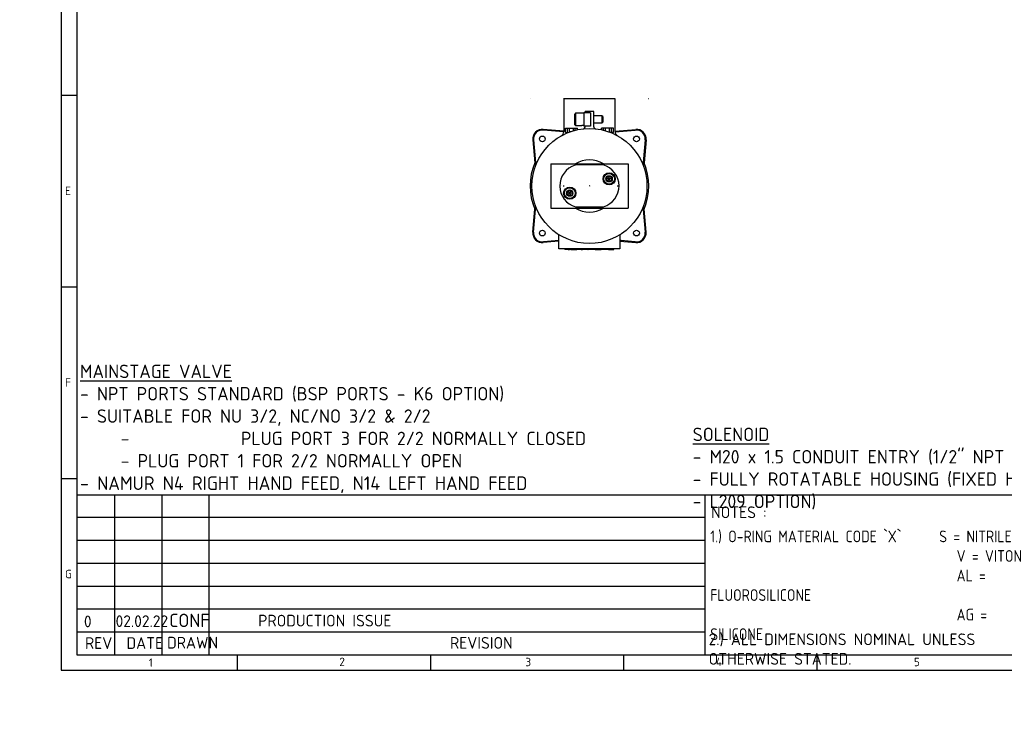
# Model space of a CAD drawing. Header units: millimetres. Extents: x 0 to 578, y 0 to 412.
# Tile 1 of 5: x 0 to 294, y 0 to 206. Entities that reach past the tile are written whole.
import ezdxf
from ezdxf import colors
from ezdxf.entities.mleader import LeaderData, LeaderLine
from ezdxf.math import Vec2, Vec3

# ---------------------------------------------------------------- set-up
doc = ezdxf.new("R2010")
doc.units = ezdxf.units.MM
for name, color, linetype in [('01', 7, 'Continuous'), ('77X', 7, 'Continuous'), ('Default', 7, 'Continuous'), ('dimensions', 7, 'Continuous'), ('drawing_sheet', 7, 'Continuous'), ('FP06P-S1-04', 7, 'Continuous'), ('title_block_text', 7, 'Continuous')]:
    doc.layers.add(name, color=color, linetype=linetype)

# ---------------------------------------------------------------- blocks, each defined once
blk = doc.blocks.new('SE4')
at = {"layer": '77X', "color": 7, "linetype": 'Continuous'}
for p, q in [((152.34, 182.5), (152.29, 182.5)), ((162.33, 182.5), (162.25, 182.5)), ((165.79, 182.5), (162.33, 182.5)), ((162.33, 182.5), (162.33, 172.78)), ((165.89, 182.5), (165.79, 182.5)), ((177.67, 182.5), (165.89, 182.5)), ((170, 182.5), (170, 182.52)), ((177.67, 172.78), (177.67, 182.5)), ((187.71, 182.5), (187.66, 182.5)), ((165.84, 178.18), (165.63, 177.97)), ((165.63, 174.75), (165.63, 177.97)), ((165.84, 178.18), (165.84, 174.54)), ((168.34, 178.18), (165.84, 178.18)), ((168.7, 178.36), (168.34, 178.36)), ((168.34, 178.36), (168.34, 174.36)), ((168.7, 178.36), (168.7, 178.7)), ((171.3, 178.7), (168.7, 178.7)), ((170.31, 178.36), (168.7, 178.36)), ((170.31, 178.36), (170.31, 174.36)), ((171.3, 174.13), (171.3, 178.7)), ((173.73, 177.4), (171.3, 177.4)), ((173.73, 177.4), (173.73, 175.32)), ((173.95, 177.18), (173.73, 177.4)), ((173.95, 177.18), (173.95, 175.54)), ((162.33, 172.85), (156.2, 173.38)), ((162.82, 172.46), (162.82, 173.76)), ((162.82, 173.76), (163.46, 173.76)), ((163.46, 172.46), (163.46, 173.76)), ((163.46, 173.76), (164.04, 173.76)), ((164.04, 172.72), (164.04, 173.76)), ((164.04, 173.76), (165.21, 173.76)), ((165.21, 172.97), (165.21, 173.76)), ((165.21, 173.76), (165.79, 173.76)), ((165.63, 174.75), (165.84, 174.54)), ((165.79, 173.13), (165.79, 173.76)), ((165.79, 173.76), (166.43, 173.76)), ((165.84, 174.54), (167.71, 174.54)), ((166.43, 173.28), (166.43, 173.76)), ((167.71, 174.54), (167.71, 174.54)), ((168.34, 174.54), (167.71, 174.54)), ((168.7, 174.36), (168.34, 174.36)), ((168.7, 174.13), (168.7, 174.36)), ((170.31, 174.36), (168.7, 174.36)), ((168.7, 174.08), (168.7, 174.13)), ((171.3, 175.32), (173.73, 175.32)), ((171.3, 174.13), (171.3, 174.08)), ((174.21, 173.76), (173.57, 173.76)), ((173.57, 173.28), (173.57, 173.76)), ((173.73, 175.32), (173.95, 175.54)), ((174.79, 173.76), (174.21, 173.76)), ((174.21, 173.13), (174.21, 173.76)), ((175.96, 173.76), (174.79, 173.76)), ((174.79, 172.97), (174.79, 173.76)), ((176.54, 173.76), (175.96, 173.76)), ((175.96, 172.59), (175.96, 173.76)), ((177.18, 173.76), (176.54, 173.76)), ((176.54, 172.46), (176.54, 173.76)), ((177.18, 172.46), (177.18, 173.76)), ((177.67, 172.85), (183.8, 173.38)), ((162.31, 172.62), (156.34, 173.14)), ((162.82, 172.46), (163.46, 172.46)), ((163.46, 172.46), (163.7, 172.46)), ((164.04, 172.72), (164.41, 172.72)), ((176.54, 172.46), (176.3, 172.46)), ((177.18, 172.46), (176.54, 172.46)), ((177.69, 172.62), (183.66, 173.14)), ((153.1, 170.28), (153.71, 163.38)), ((153.33, 170.3), (153.92, 163.54)), ((186.67, 170.3), (186.08, 163.54)), ((186.9, 170.28), (186.29, 163.38)), ((153.99, 162.7), (153.92, 163.54)), ((186.08, 163.54), (186.01, 162.7)), ((153.92, 149.44), (153.99, 150.28)), ((186.01, 150.28), (186.08, 149.44)), ((153.1, 142.69), (153.71, 149.6)), ((153.33, 142.67), (153.92, 149.44)), ((186.08, 149.44), (186.67, 142.67)), ((186.9, 142.69), (186.29, 149.6)), ((160.9, 141.48), (160.9, 141.72)), ((160.9, 137.76), (160.9, 141.48)), ((179.1, 141.72), (179.1, 141.48)), ((179.1, 141.48), (179.1, 137.76)), ((160.9, 140), (156.2, 139.59)), ((160.9, 140.23), (156.34, 139.84)), ((179.49, 140.2), (179.1, 140.23)), ((179.1, 140), (183.8, 139.59)), ((183.66, 139.84), (179.49, 140.2)), ((179.1, 137.76), (160.9, 137.76)), ((162.63, 137.76), (162.63, 137.5)), ((163.67, 137.5), (162.63, 137.5)), ((163.67, 137.5), (164.1, 137.5)), ((164.1, 137.5), (164.1, 137.76)), ((164.47, 137.5), (164.1, 137.5)), ((164.47, 137.5), (164.82, 137.5)), ((164.82, 137.5), (164.82, 137.76)), ((164.82, 137.5), (165.28, 137.5)), ((165.28, 137.5), (165.28, 137.76)), ((165.28, 137.5), (166.22, 137.5)), ((166.22, 137.5), (166.22, 137.76)), ((167.55, 137.5), (166.22, 137.5)), ((167.55, 137.5), (167.55, 137.76)), ((167.55, 137.5), (167.64, 137.5)), ((167.64, 137.5), (167.64, 137.76)), ((167.64, 137.5), (167.88, 137.5)), ((167.88, 137.76), (167.88, 137.5)), ((167.88, 137.5), (167.97, 137.5)), ((167.97, 137.5), (167.97, 137.76)), ((169.49, 137.5), (167.97, 137.5)), ((169.49, 137.5), (169.49, 137.76)), ((169.53, 137.5), (169.49, 137.5)), ((169.53, 137.5), (169.53, 137.76)), ((169.53, 137.5), (169.63, 137.5)), ((169.63, 137.5), (169.63, 137.76)), ((170.41, 137.5), (169.63, 137.5)), ((170, 137.74), (170, 137.79)), ((170.41, 137.5), (170.41, 137.76)), ((170.79, 137.5), (170.41, 137.5)), ((170.79, 137.5), (170.79, 137.76)), ((171.21, 137.5), (170.79, 137.5)), ((171.21, 137.5), (171.21, 137.76)), ((171.28, 137.5), (171.21, 137.5)), ((171.28, 137.5), (171.28, 137.76)), ((171.59, 137.5), (171.28, 137.5)), ((171.59, 137.5), (171.59, 137.76)), ((171.68, 137.5), (171.59, 137.5)), ((171.68, 137.76), (171.68, 137.5)), ((171.68, 137.5), (173.44, 137.5)), ((173.44, 137.5), (173.44, 137.76)), ((173.44, 137.5), (173.48, 137.5)), ((173.48, 137.5), (173.48, 137.76)), ((173.49, 137.5), (173.49, 137.76)), ((173.64, 137.5), (173.49, 137.5)), ((173.64, 137.5), (173.64, 137.76)), ((174.1, 137.5), (173.64, 137.5)), ((174.1, 137.5), (174.1, 137.76)), ((175.13, 137.5), (174.1, 137.5)), ((175.13, 137.5), (175.13, 137.76)), ((175.37, 137.5), (175.13, 137.5)), ((175.37, 137.5), (175.37, 137.76)), ((175.46, 137.5), (175.38, 137.5)), ((175.73, 137.5), (175.46, 137.5)), ((175.73, 137.5), (175.73, 137.76)), ((175.73, 137.5), (177.33, 137.5)), ((177.33, 137.5), (177.33, 137.76))]:
    blk.add_line(p, q, dxfattribs=at)
at = {"layer": '77X', "color": 7}
for p, q in [((170, 182.47), (170, 182.5)), ((170.03, 156.49), (169.97, 156.49))]:
    blk.add_line(p, q, dxfattribs=at)
at = {"layer": '77X', "color": 7, "linetype": 'Continuous'}
for centre, radius in [((170, 156.49), 17.17), ((155.95, 170.53), 0.858), ((184.05, 170.53), 0.858), ((155.95, 142.44), 0.858), ((184.05, 142.44), 0.858)]:
    blk.add_circle(centre, radius, dxfattribs=at)
for centre, radius, start, end in [((155.95, 170.53), 2.86, 85, 185), ((168.18, 174.08), 0.52, 275.9086, 0), ((171.82, 174.08), 0.52, 180, 264.0914), ((184.05, 170.53), 2.86, 355, 95), ((155.95, 170.53), 2.64, 81.5324, 185), ((160.77, 172.78), 1.56, 299.542, 0), ((179.23, 172.78), 1.56, 180, 240.4566), ((184.05, 170.53), 2.64, 355, 98.4676), ((170, 156.49), 17.69, 157.0857, 202.9143), ((170, 156.49), 7.8, 57.8509, 122.1491), ((170, 156.49), 17.69, 337.0857, 22.9143), ((170, 156.49), 7.8, 237.8509, 302.1491), ((155.95, 142.44), 2.86, 175, 275), ((155.95, 142.44), 2.64, 175, 278.4676), ((160.51, 141.72), 0.39, 0, 57.2659), ((179.49, 141.72), 0.39, 122.7341, 180), ((184.05, 142.44), 2.64, 261.5324, 5), ((184.05, 142.44), 2.86, 265, 5)]:
    blk.add_arc(centre, radius, start, end, dxfattribs=at)
at = {"layer": 'FP06P-S1-04', "color": 7, "linetype": 'Continuous'}
for p, q in [((158.44, 163.1), (181.56, 163.1)), ((158.44, 163.1), (158.44, 149.88)), ((174.12, 162.78), (165.79, 162.72)), ((170, 163.12), (170, 163.07)), ((181.56, 163.1), (181.56, 149.88)), ((174.96, 158.62), (175.42, 159.4)), ((175.42, 159.4), (176.32, 159.4)), ((175.86, 158.63), (175.42, 159.4)), ((176.32, 159.4), (175.87, 158.63)), ((176.32, 159.4), (176.77, 158.62)), ((158.41, 156.49), (158.46, 156.49)), ((175.42, 157.84), (174.96, 158.62)), ((175.86, 158.62), (174.96, 158.62)), ((175.42, 157.84), (175.86, 158.62)), ((176.32, 157.84), (175.42, 157.84)), ((176.77, 158.62), (175.87, 158.62)), ((176.32, 157.84), (175.87, 158.62)), ((176.77, 158.62), (176.32, 157.84)), ((181.56, 156.49), (181.59, 156.49)), ((163.23, 154.35), (163.68, 155.13)), ((163.68, 153.57), (163.23, 154.35)), ((164.13, 154.35), (163.23, 154.35)), ((163.68, 155.13), (164.58, 155.13)), ((164.13, 154.36), (163.68, 155.13)), ((163.68, 153.57), (164.13, 154.35)), ((164.58, 153.57), (163.68, 153.57)), ((164.58, 155.13), (164.14, 154.36)), ((165.04, 154.35), (164.14, 154.35)), ((164.58, 153.57), (164.14, 154.35)), ((164.58, 155.13), (165.04, 154.35)), ((165.04, 154.35), (164.58, 153.57)), ((158.44, 149.88), (181.56, 149.88)), ((165.87, 150.24), (174.19, 150.29)), ((170, 149.88), (170, 149.86))]:
    blk.add_line(p, q, dxfattribs=at)
at = {"layer": 'FP06P-S1-04', "color": 7}
for p, q in [((161.65, 156.49), (161.7, 156.49)), ((162.18, 156.49), (162.45, 156.49)), ((170, 156.51), (170, 156.46)), ((178.3, 156.49), (178.35, 156.49)), ((178.49, 156.49), (178.76, 156.49)), ((181.54, 156.49), (181.56, 156.49)), ((170, 149.91), (170, 149.88))]:
    blk.add_line(p, q, dxfattribs=at)
at = {"layer": 'FP06P-S1-04', "color": 7, "linetype": 'Continuous'}
for centre, radius in [((175.87, 158.62), 1.82), ((175.87, 158.62), 1.61), ((175.87, 158.62), 0.942), ((164.13, 154.35), 1.82), ((164.13, 154.35), 1.61), ((164.13, 154.35), 0.942)]:
    blk.add_circle(centre, radius, dxfattribs=at)
for centre, radius, start, end in [((167.65, 156.49), 6.5, 106.6154, 254.0949), ((172.33, 156.52), 6.5, 286.6154, 74.0949), ((175.87, 158.62), 0.0052, 60.0002, 120.0002), ((175.87, 158.62), 0.0052, 120.0002, 180.0002), ((175.87, 158.62), 0.0052, 240.0002, 300.0002), ((175.87, 158.62), 0.0052, 180.0002, 240.0002), ((175.87, 158.62), 0.0052, 0.0002, 60.0002), ((175.87, 158.62), 0.0052, 300.0002, 0), ((164.13, 154.35), 0.0052, 60.0002, 120.0002), ((164.13, 154.35), 0.0052, 120.0002, 180.0002), ((164.13, 154.35), 0.0052, 240.0002, 300.0002), ((164.13, 154.35), 0.0052, 180.0002, 240.0002), ((164.13, 154.35), 0.0052, 0.0002, 60.0002), ((164.13, 154.35), 0.0052, 300.0002, 0)]:
    blk.add_arc(centre, radius, start, end, dxfattribs=at)
blk = doc.blocks.new('_Dot')
at = {"color": 0, "linetype": 'ByBlock', "lineweight": -2}
blk.add_line((-0.5, 0), (-1, 0), dxfattribs=at)
at = {"color": 0, "linetype": 'ByBlock', "const_width": 0.5}
blk.add_lwpolyline([(-0.25, 0, 1), (0.25, 0, 1)], format="xyb", close=True, dxfattribs=at)

msp = doc.modelspace()

# ---------------------------------------------------------------- linework, layer by layer
at = {"layer": '01', "color": 7}
for p, q in [((12.42, 412.24), (12.42, 12)), ((17.01, 407.65), (17.01, 16.59)), ((17.01, 183.53), (12.42, 183.53)), ((12.42, 126.36), (17.01, 126.36)), ((12.42, 69.18), (17.01, 69.18)), ((573.83, 64.24), (17.01, 64.24)), ((28.3, 64.24), (28.3, 16.59)), ((42.42, 64.24), (42.42, 16.59)), ((56.54, 16.59), (56.54, 64.24)), ((204.42, 64.24), (204.42, 16.59)), ((204.42, 57.53), (17.01, 57.53)), ((204.42, 50.69), (17.01, 50.69)), ((204.42, 43.84), (17.01, 43.84)), ((204.42, 36.99), (17.01, 36.99)), ((204.42, 30.18), (17.01, 30.18)), ((204.42, 23.37), (17.01, 23.37)), ((17.01, 16.59), (573.83, 16.59)), ((65.02, 12), (65.02, 16.59)), ((122.62, 16.59), (122.62, 12)), ((180.22, 12), (180.22, 16.59)), ((237.89, 16.59), (237.89, 12)), ((12.42, 12), (578.42, 12))]:
    msp.add_line(p, q, dxfattribs=at)

# ---------------------------------------------------------------- block references
at = {"layer": 'dimensions'}
msp.add_blockref('SE4', (0, 0), dxfattribs=at)

# ---------------------------------------------------------------- texts
at = {"layer": '01', "attachment_point": 7}
for s, insert, char_height, width in [('{\\fSolid Edge ISO|b0||i0||c0|p34;\\C7;\\H2.5;\\W1.;E}', (13.55, 153.77), 2.5, 2.3089), ('{\\fSolid Edge ISO|b0||i0||c0|p34;\\C7;\\H2.5;\\W1.;F}', (13.55, 96.6), 2.5, 2.0941), ('{\\fSolid Edge ISO|b0||i0||c0|p34;\\C7;\\H2.5;\\W1.;G}', (13.55, 39.42), 2.5, 2.6848), ('{\\fSolid Edge ISO|b0||i0||c0|p34;\\C7;\\H3.5;\\W1.;REV}', (19.48, 18.32), 3.5, 7.0878), ('{\\fSolid Edge ISO|b0||i0||c0|p34;\\C7;\\H3.5;\\W1.;DATE}', (31.87, 18.32), 3.5, 8.0374), ('{\\fSolid Edge ISO|b0||i0||c0|p34;\\C7;\\H3.5;\\W1.;DRAWN}', (43.98, 18.43), 3.5, 11.5712), ('{\\fSolid Edge ISO|b0||i0||c0|p34;\\C7;\\H3.5;\\W1.;REVISION}', (128.4, 18.38), 3.5, 14.3242), ('{\\fSolid Edge ISO|b0||i0||c0|p34;\\C7;\\H2.5;\\W1.;2}', (95.39, 13.23), 2.5, 1.9331), ('{\\fSolid Edge ISO|b0||i0||c0|p34;\\C7;\\H2.5;\\W1.;4}', (207.75, 13.23), 2.5, 1.9331)]:
    msp.add_mtext(s, dxfattribs=dict(at, insert=insert, char_height=char_height, width=width))
at = {"layer": 'Default', "char_height": 2.5}
for s, insert, width, attachment_point in [('{\\fSolid Edge ISO|b0||i0||c0|p34;\\C7;\\H2.5;\\W1.;1}', (38.52, 15.47), 1.0227, 1), ('{\\fSolid Edge ISO|b0||i0||c0|p34;\\C7;\\H2.5;\\W1.;3}', (150.91, 15.66), 1.3068, 1), ('{\\fSolid Edge ISO|b0||i0||c0|p34;\\C7;\\H2.5;\\W1.;5}', (266.85, 14.42), 1.4205, 4)]:
    msp.add_mtext(s, dxfattribs=dict(at, insert=insert, width=width, attachment_point=attachment_point))
at = {"layer": 'dimensions', "char_height": 4, "attachment_point": 1}
for s, insert, width in [('{\\fSolid Edge ISO|b1||i0||c0|p34;\\C7;\\L\\H4.;\\W1.;MAINSTAGE VALVE\\P}{\\fSolid Edge ISO|b0||i0||c0|p34;\\C7;\\H4.;\\W1.;- NPT PORTS STANDARD (BSP PORTS - K6 OPTION)\\P}{\\fSolid Edge ISO|b0||i0||c0|p34;\\C7;\\H4.;\\W1.;- SUITABLE FOR NU 3/2, NC/NO 3/2 & 2/2 \\P}{\\fSolid Edge ISO|b0||i0||c0|p34;\\C7;\\H4.;\\W1.;     - ^I}{\\fSolid Edge ISO|b0||i0||c0|p34;\\C7;\\H4.;\\W1.;^I}{\\fSolid Edge ISO|b0||i0||c0|p34;\\C7;\\H4.;\\W1.;PLUG PORT 3 FOR 2/2 NORMALLY CLOSED\\P}{\\fSolid Edge ISO|b0||i0||c0|p34;\\C7;\\H4.;\\W1.;     - PLUG PORT 1 FOR 2/2 NORMALLY OPEN\\P}{\\fSolid Edge ISO|b0||i0||c0|p34;\\C7;\\H4.056944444;\\W1.;\\T1.;- NAMUR N4 RIGHT HAND FEED, N14 LEFT HAND FEED\\P}{\\fSolid Edge ISO|b0||i0||c0|p34;\\C7;\\H2.5;\\W1.;\\P}{\\fSolid Edge ISO|b1||i0||c0|p34;\\C7;\\H5.;\\W1.;\\P}{\\fSolid Edge ISO|b0||i0||c0|p34;\\C7;\\H2.5;\\W1.;\\P}', (18.01, 103.15), 209.4989), ('{\\fSolid Edge ISO|b1||i0||c0|p34;\\C7;\\L\\H4.;\\W1.;SOLENOID\\P}{\\fSolid Edge ISO|b0||i0||c0|p34;\\C7;\\H4.;\\W1.;- M20 x 1.5 CONDUIT ENTRY (1/2" NPT - K85 OPTION)\\P}{\\fSolid Edge ISO|b0||i0||c0|p34;\\C7;\\H4.;\\W1.;- FULLY ROTATABLE HOUSING (FIXED HEAD SOLENOID - L209 OPTION)\\P}{\\fSolid Edge ISO|b0||i0||c0|p34;\\C7;\\H2.5;\\W1.;\\P}', (200.81, 84.35), 131.04)]:
    msp.add_mtext(s, dxfattribs=dict(at, insert=insert, width=width))
at = {"layer": 'drawing_sheet', "char_height": 3.5}
for s, insert, width, attachment_point in [('{\\fSolid Edge ISO|b0||i0||c0|p34;\\C7;\\H3.5;\\W1.;NOTES :}', (206.29, 57.36), 41.8306, 7), ('{\\fSolid Edge ISO|b0||i0||c0|p34;\\C7;\\H3.5;\\W0.94;1.) O-RING MATERIAL CODE `X`      S = NITRILE\\P}{\\fSolid Edge ISO|b0||i0||c0|p34;\\C7;\\H3.5;\\W0.94;                                       V = VITON\\P}{\\fSolid Edge ISO|b0||i0||c0|p34;\\C7;\\H3.5;\\W0.94;                                       AL}{\\fSolid Edge ISO|b0||i0||c0|p34;\\C7;\\H3.5;\\W0.94; = }{\\fSolid Edge ISO|b0||i0||c0|p34;\\C7;\\H3.5;\\W0.94;FLUOROSILICONE^I}{\\fSolid Edge ISO|b0||i0||c0|p34;\\C7;\\H3.5;\\W0.94;\\P}{\\fSolid Edge ISO|b0||i0||c0|p34;\\C7;\\H3.5;\\W0.94;                                       AG = SILICONE\\P}', (206.05, 53.65), 95.3162, 1), ('{\\fSolid Edge ISO|b0||i0||c0|p34;\\C7;\\H3.5;\\W1.;2.) ALL DIMENSIONS NOMINAL UNLESS OTHERWISE STATED.   }', (205.57, 22.94), 96.5892, 1)]:
    msp.add_mtext(s, dxfattribs=dict(at, insert=insert, width=width, attachment_point=attachment_point))
at = {"layer": 'title_block_text', "insert": (71.17, 26.77), "char_height": 3.5, "width": 132.4347, "attachment_point": 4}
msp.add_mtext('{\\fSolid Edge ISO|b0||i0||c0|p34;\\C7;\\H3.5;\\W1.;PRODUCTION ISSUE}', dxfattribs=at)

# ---------------------------------------------------------------- leaders
at = {"layer": 'Default', "color": 7, "linetype": 'Continuous'}
ml = msp.add_multileader_mtext('Standard', dxfattribs=at)
ml.set_content('{\\pxsm0.9;\\fSolid Edge ISO|b0||i0||c0|p34;\\W1.;FP06P-S1-04-32-NU-X-77X-X-X\\P}', color=256)
ml.set_leader_properties()
ml.set_arrow_properties(name='DOT')
ml.build(insert=Vec2(0, 0))
ml.multileader.update_dxf_attribs({"leader_type": 0, "dogleg_length": 0})
ctx = ml.context
ctx.base_point, ctx.landing_gap_size = Vec3(444.63, 43.91), 1.4
notes = []
notes.append((ctx, [(0, (0, 0, 0), (0, 0), (1, 0), 1, [])]))
ctx.mtext.insert = Vec3(446.63, 45.93)
ml = msp.add_multileader_mtext('Standard', dxfattribs=at)
ml.set_content('{\\pxsm0.9;\\fSolid Edge ISO|b0||i0||c0|p34;\\W1.;Quote Only\\P}', color=256)
ml.set_leader_properties()
ml.set_arrow_properties(name='DOT')
ml.build(insert=Vec2(0, 0))
ml.multileader.update_dxf_attribs({"leader_type": 0, "dogleg_length": 0, "arrow_head_size": 5})
ctx = ml.context
ctx.base_point, ctx.char_height, ctx.arrow_head_size, ctx.landing_gap_size = Vec3(530.83, 33.19), 5, 5, 1.75
notes.append((ctx, [(0, (0, 0, 0), (0, 0), (1, 0), 1, [])]))
ctx.mtext.insert = Vec3(532.83, 36.34)
ml = msp.add_multileader_mtext('Standard', dxfattribs=at)
ml.set_content('{\\pxsm0.9;\\fSolid Edge ISO|b0||i0||c0|p34;\\W1.;0\\P}', color=256)
ml.set_leader_properties()
ml.set_arrow_properties(name='DOT')
ml.build(insert=Vec2(0, 0))
ml.multileader.update_dxf_attribs({"leader_type": 0, "dogleg_length": 0})
ctx = ml.context
ctx.base_point, ctx.landing_gap_size = Vec3(565.53, 33.25), 1.4
notes.append((ctx, [(0, (0, 0, 0), (0, 0), (1, 0), 1, [])]))
ctx.mtext.insert = Vec3(567.53, 35.27)
ml = msp.add_multileader_mtext('Standard', dxfattribs=at)
ml.set_content('{\\pxsm0.9;\\fSolid Edge ISO|b0||i0||c0|p34;\\W1.;0\\P}', color=256)
ml.set_leader_properties()
ml.set_arrow_properties(name='DOT')
ml.build(insert=Vec2(0, 0))
ml.multileader.update_dxf_attribs({"leader_type": 0, "dogleg_length": 0})
ctx = ml.context
ctx.base_point, ctx.landing_gap_size = Vec3(565.53, 33.25), 1.4
notes.append((ctx, [(0, (0, 0, 0), (0, 0), (1, 0), 1, [])]))
ctx.mtext.insert = Vec3(567.53, 35.27)
ml = msp.add_multileader_mtext('Standard', dxfattribs=at)
ml.set_content('{\\pxsm0.9;\\fSolid Edge ISO|b0||i0||c0|p34;\\W1.;0\\P}', color=256)
ml.set_leader_properties()
ml.set_arrow_properties(name='DOT')
ml.build(insert=Vec2(0, 0))
ml.multileader.update_dxf_attribs({"leader_type": 0, "dogleg_length": 0})
ctx = ml.context
ctx.base_point, ctx.landing_gap_size = Vec3(565.53, 33.25), 1.4
notes.append((ctx, [(0, (0, 0, 0), (0, 0), (1, 0), 1, [])]))
ctx.mtext.insert = Vec3(567.53, 35.27)
ml = msp.add_multileader_mtext('Standard', dxfattribs=at)
ml.set_content('{\\pxsm0.9;\\fSolid Edge ISO|b0||i0||c0|p34;\\W1.;CONF\\P}', color=256)
ml.set_leader_properties()
ml.build(insert=Vec2(0, 0))
ml.multileader.update_dxf_attribs({"dogleg_length": 0, "arrow_head_size": 0.584})
ctx = ml.context
ctx.base_point, ctx.arrow_head_size, ctx.landing_gap_size = Vec3(44.25, 26.81), 0.584, 1.4
ctx.text_align_type = 1
notes.append((ctx, [(0, (0, 0, 0), (0, 0), (1, 0), 1, [])]))
ctx.mtext.insert, ctx.mtext.alignment = Vec3(50.62, 28.83), 2
ml = msp.add_multileader_mtext('Standard', dxfattribs=at)
ml.set_content('{\\pxsm0.9;\\fSolid Edge ISO|b0||i0||c0|p34;\\W1.;\\P}', color=256)
ml.set_leader_properties()
ml.set_arrow_properties(name='DOT')
ml.build(insert=Vec2(0, 0))
ml.multileader.update_dxf_attribs({"leader_type": 0, "dogleg_length": 0})
ctx = ml.context
ctx.base_point, ctx.landing_gap_size = Vec3(44.19, 26.57), 1.4
notes.append((ctx, [(0, (0, 0, 0), (0, 0), (1, 0), 1, [])]))
ctx.mtext.insert = Vec3(46.19, 28.57)
ml = msp.add_multileader_mtext('Standard', dxfattribs=at)
ml.set_content('{\\pxsm0.9;\\fSolid Edge ISO|b0||i0||c0|p34;\\W1.;02.02.22\\P}', color=256)
ml.set_leader_properties()
ml.set_arrow_properties(name='DOT')
ml.build(insert=Vec2(0, 0))
ml.multileader.update_dxf_attribs({"leader_type": 0, "dogleg_length": 0, "arrow_head_size": 3.5})
ctx = ml.context
ctx.base_point, ctx.char_height, ctx.arrow_head_size, ctx.landing_gap_size = Vec3(26.62, 26.58), 3.5, 3.5, 1.23
notes.append((ctx, [(0, (0, 0, 0), (0, 0), (1, 0), 1, [])]))
ctx.mtext.insert = Vec3(28.62, 28.35)
ml = msp.add_multileader_mtext('Standard', dxfattribs=at)
ml.set_content('{\\pxsm0.9;\\fSolid Edge ISO|b0||i0||c0|p34;\\W1.;0\\P}', color=256)
ml.set_leader_properties()
ml.set_arrow_properties(name='DOT')
ml.build(insert=Vec2(0, 0))
ml.multileader.update_dxf_attribs({"leader_type": 0, "dogleg_length": 0, "arrow_head_size": 3.5})
ctx = ml.context
ctx.base_point, ctx.char_height, ctx.arrow_head_size, ctx.landing_gap_size = Vec3(17.17, 26.5), 3.5, 3.5, 1.23
notes.append((ctx, [(0, (0, 0, 0), (0, 0), (1, 0), 1, [])]))
ctx.mtext.insert = Vec3(19.17, 28.27)
ml = msp.add_multileader_mtext('Standard', dxfattribs=at)
ml.set_content('{\\pxsm0.9;\\fSolid Edge ISO|b0||i0||c0|p34;\\W1.;CONF\\P}', color=256)
ml.set_leader_properties()
ml.set_arrow_properties(name='DOT')
ml.build(insert=Vec2(0, 0))
ml.multileader.update_dxf_attribs({"leader_type": 0, "dogleg_length": 0, "arrow_head_size": 3})
ctx = ml.context
ctx.base_point, ctx.char_height, ctx.arrow_head_size, ctx.landing_gap_size = Vec3(439.59, 24.15), 3, 3, 1.05
notes.append((ctx, [(0, (0, 0, 0), (0, 0), (1, 0), 1, [])]))
ctx.mtext.insert = Vec3(441.59, 25.66)
ml = msp.add_multileader_mtext('Standard', dxfattribs=at)
ml.set_content('{\\pxsm0.9;\\fSolid Edge ISO|b0||i0||c0|p34;\\W1.;02.02.22\\P}', color=256)
ml.set_leader_properties()
ml.set_arrow_properties(name='DOT')
ml.build(insert=Vec2(0, 0))
ml.multileader.update_dxf_attribs({"leader_type": 0, "dogleg_length": 0, "arrow_head_size": 2.5})
ctx = ml.context
ctx.base_point, ctx.char_height, ctx.arrow_head_size, ctx.landing_gap_size = Vec3(468.66, 24.07), 2.5, 2.5, 0.875
notes.append((ctx, [(0, (0, 0, 0), (0, 0), (1, 0), 1, [])]))
ctx.mtext.insert = Vec3(470.66, 25.34)
for ctx, leaders in notes:
    for number, flags, end, landing, length, lines in leaders:
        leader = LeaderData()
        leader.index, (leader.has_last_leader_line, leader.has_dogleg_vector, leader.attachment_direction) = number, flags
        leader.last_leader_point, leader.dogleg_vector, leader.dogleg_length = Vec3(end), Vec3(landing), length
        for number, points, colour, breaks in lines:
            line = LeaderLine()
            line.index, line.vertices, line.color, line.breaks = number, Vec3.list(points), colors.encode_raw_color(colour), breaks
            leader.lines.append(line)
        ctx.leaders.append(leader)

doc.saveas('drawing.dxf')
